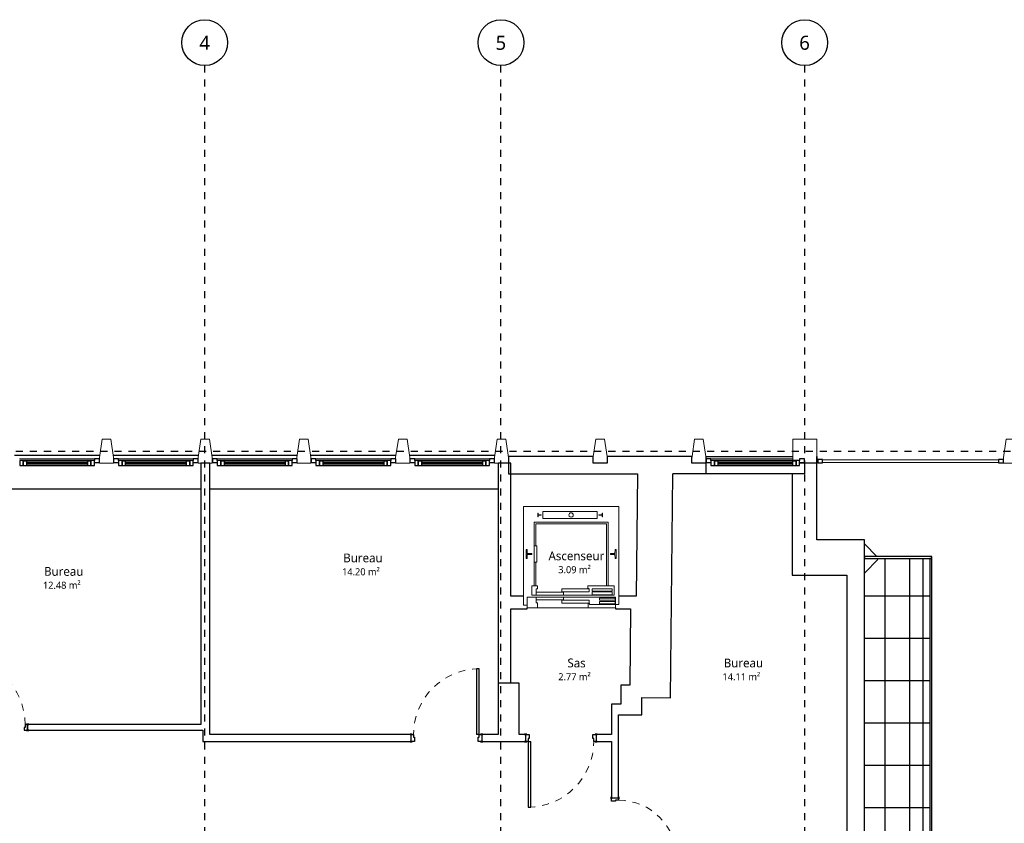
# Model space of a CAD drawing. Header units: metres. Extents: x -21.5 to 32.8, y -37.3 to -3.8.
# Tile 13 of 14: x 0.3 to 14.3, y -15.2 to -3.8. Entities that reach past the tile are written whole.
import ezdxf

# ---------------------------------------------------------------- set-up
doc = ezdxf.new("R2010")
doc.units = ezdxf.units.M
doc.linetypes.add('Ligne de quadrillage', pattern=[0.022225, 0.0127, -0.003175, 0.003175, -0.003175])
doc.linetypes.add('Tiret', pattern=[0.0025, 0.00125, -0.00125])
for name, color, linetype, lineweight in [('A-AREA-IDEN', 250, 'Continuous', 30), ('A-CLNG', 250, 'Continuous', 25), ('A-CLNG-PATT', 250, 'Continuous', 25), ('A-DOOR', 250, 'Continuous', 25), ('A-DOOR-FRAM', 250, 'Continuous', 25), ('A-GENM', 250, 'Continuous', 18), ('A-GLAZ', 250, 'Continuous', 25), ('A-GLAZ-CURT', 250, 'Continuous', 18), ('A-GLAZ-CWMG', 250, 'Continuous', 18), ('A-WALL', 250, 'Continuous', 25), ('I-WALL', 250, 'Continuous', 25), ('Q-SPCQ', 250, 'Continuous', 18), ('S-COLS', 250, 'Continuous', 18), ('S-GRID', 250, 'Continuous', 30), ('S-GRID-IDEN', 250, 'Continuous', 30)]:
    doc.layers.add(name, color=color, linetype=linetype, lineweight=lineweight)
doc.styles.add('Trebuchet MS', font='trebuc.ttf', dxfattribs={"height": 0.125})
doc.styles.add('Trebuchet MS_1', font='trebuc.ttf', dxfattribs={"height": 0.2})
doc.styles.add('Trebuchet MS_2', font='trebuc.ttf', dxfattribs={"height": 0.1})

# ---------------------------------------------------------------- blocks, each defined once
blk = doc.blocks.new('Poteaux porteurs 57 - Poteaux porteurs 1-516702-Niveau 1')
at = {"layer": 'S-COLS'}
for p, q in [((-10.941, -29.554), (-11.141, -29.554)), ((-11.141, -29.554), (-11.141, -29.635)), ((-10.941, -29.635), (-10.941, -29.554)), ((-11.141, -29.635), (-11.103, -29.894)), ((-10.98, -29.894), (-10.941, -29.635)), ((-11.103, -29.894), (-10.98, -29.894))]:
    blk.add_line(p, q, dxfattribs=at)
blk = doc.blocks.new('Poteaux porteurs 66 - Poteaux porteurs 1-517113-Niveau 1')
at = {"layer": 'S-COLS'}
for p, q in [((-10.941, -29.554), (-11.141, -29.554)), ((-11.141, -29.554), (-11.141, -29.635)), ((-10.941, -29.635), (-10.941, -29.554)), ((-11.141, -29.635), (-11.103, -29.894)), ((-10.98, -29.894), (-10.941, -29.635)), ((-11.103, -29.894), (-10.98, -29.894))]:
    blk.add_line(p, q, dxfattribs=at)
blk = doc.blocks.new('Poteaux porteurs 67 - Poteaux porteurs 1-517150-Niveau 1')
at = {"layer": 'S-COLS'}
for p, q in [((-10.941, -29.554), (-11.141, -29.554)), ((-11.141, -29.554), (-11.141, -29.635)), ((-10.941, -29.635), (-10.941, -29.554)), ((-11.141, -29.635), (-11.103, -29.894)), ((-10.98, -29.894), (-10.941, -29.635)), ((-11.103, -29.894), (-10.98, -29.894))]:
    blk.add_line(p, q, dxfattribs=at)
blk = doc.blocks.new('Poteaux porteurs 68 - Poteaux porteurs 1-517169-Niveau 1')
at = {"layer": 'S-COLS'}
for p, q in [((-10.941, -29.554), (-11.141, -29.554)), ((-11.141, -29.554), (-11.141, -29.635)), ((-10.941, -29.635), (-10.941, -29.554)), ((-11.141, -29.635), (-11.103, -29.894)), ((-10.98, -29.894), (-10.941, -29.635)), ((-11.103, -29.894), (-10.98, -29.894))]:
    blk.add_line(p, q, dxfattribs=at)
blk = doc.blocks.new('Poteaux porteurs 69 - Poteaux porteurs 1-517188-Niveau 1')
at = {"layer": 'S-COLS'}
for p, q in [((-10.941, -29.554), (-11.141, -29.554)), ((-11.141, -29.554), (-11.141, -29.635)), ((-10.941, -29.635), (-10.941, -29.554)), ((-11.141, -29.635), (-11.103, -29.894)), ((-10.98, -29.894), (-10.941, -29.635)), ((-11.103, -29.894), (-10.98, -29.894))]:
    blk.add_line(p, q, dxfattribs=at)
blk = doc.blocks.new('Poteaux porteurs 70 - Poteaux porteurs 1-517207-Niveau 1')
at = {"layer": 'S-COLS'}
for p, q in [((-10.941, -29.554), (-11.141, -29.554)), ((-11.141, -29.554), (-11.141, -29.635)), ((-10.941, -29.635), (-10.941, -29.554)), ((-11.141, -29.635), (-11.103, -29.894)), ((-10.98, -29.894), (-10.941, -29.635)), ((-11.103, -29.894), (-10.98, -29.894))]:
    blk.add_line(p, q, dxfattribs=at)
blk = doc.blocks.new('Poteaux porteurs 71 - Poteaux porteurs 1-517226-Niveau 1')
at = {"layer": 'S-COLS'}
for p, q in [((-10.941, -29.554), (-11.141, -29.554)), ((-11.141, -29.554), (-11.141, -29.635)), ((-10.941, -29.635), (-10.941, -29.554)), ((-11.141, -29.635), (-11.139, -29.649)), ((-11.139, -29.649), (-11.103, -29.894)), ((-10.98, -29.894), (-10.944, -29.649)), ((-10.944, -29.649), (-10.941, -29.635)), ((-11.103, -29.894), (-10.98, -29.894))]:
    blk.add_line(p, q, dxfattribs=at)
blk = doc.blocks.new('Poteaux porteurs 72 - Poteaux porteurs 1-517245-Niveau 1')
at = {"layer": 'S-COLS'}
for p, q in [((-10.941, -29.554), (-11.141, -29.554)), ((-11.141, -29.554), (-11.141, -29.635)), ((-10.941, -29.635), (-10.941, -29.554)), ((-11.141, -29.635), (-11.139, -29.649)), ((-11.139, -29.649), (-11.103, -29.894)), ((-10.98, -29.894), (-10.944, -29.649)), ((-10.944, -29.649), (-10.941, -29.635)), ((-11.103, -29.894), (-10.98, -29.894))]:
    blk.add_line(p, q, dxfattribs=at)
blk = doc.blocks.new('MR 1 Vantail - MR 1 Vantail-512961-Niveau 1')
at = {"layer": 'A-GLAZ'}
for p, q in [((-0.47, 0.027), (-0.53, 0.027)), ((-0.53, 0.027), (-0.53, -0.043)), ((-0.43, 0.017), (-0.48, 0.017)), ((-0.48, 0.017), (-0.48, -0.043)), ((-0.48, -0.043), (-0.48, 0.017)), ((-0.48, 0.017), (-0.47, 0.017)), ((0.47, 0.027), (-0.47, 0.027)), ((-0.47, 0.017), (-0.47, 0.027)), ((0.43, 0.017), (-0.43, 0.017)), ((-0.43, -0.043), (-0.43, 0.017)), ((0.48, 0.017), (0.43, 0.017)), ((0.43, 0.017), (0.43, -0.043)), ((0.47, 0.027), (0.47, 0.017)), ((0.53, 0.027), (0.47, 0.027)), ((0.47, 0.017), (0.48, 0.017)), ((0.48, -0.043), (0.48, 0.017)), ((0.48, 0.017), (0.48, -0.043)), ((0.53, -0.043), (0.53, 0.027)), ((-0.53, -0.043), (-0.48, -0.043)), ((-0.48, -0.043), (-0.43, -0.043)), ((0.43, -0.007), (-0.43, -0.007)), ((-0.43, -0.007), (-0.43, -0.019)), ((-0.43, -0.019), (0.43, -0.019)), ((-0.43, -0.043), (0.43, -0.043)), ((0.43, -0.019), (0.43, -0.007)), ((0.43, -0.043), (0.48, -0.043)), ((0.48, -0.043), (0.53, -0.043))]:
    blk.add_line(p, q, dxfattribs=at)
blk = doc.blocks.new('Meneau rectangulaire - 50 x 35-V7-Niveau 1')
at = {"layer": 'A-GLAZ-CWMG'}
blk.add_line((-11.211, -29.6), (-12.271, -29.6), dxfattribs=at)
blk = doc.blocks.new('Meneau rectangulaire - 50 x 35-509889-Niveau 1')
at = {"layer": 'A-GLAZ-CWMG', "lineweight": 25}
for p, q in [((-0.07, 0), (0, 0)), ((0, 0), (0, -0.05)), ((-0.07, -0.05), (-0.07, -0.027)), ((0, -0.05), (-0.07, -0.05))]:
    blk.add_line(p, q, dxfattribs=at)
blk = doc.blocks.new('Meneau rectangulaire - 50 x 35-512567-Niveau 1')
at = {"layer": 'A-GLAZ-CWMG', "lineweight": 25}
for p, q in [((0, 0), (-0.07, 0)), ((0, -0.05), (0, 0)), ((-0.07, -0.027), (-0.07, -0.05)), ((-0.07, -0.05), (0, -0.05))]:
    blk.add_line(p, q, dxfattribs=at)
blk = doc.blocks.new('MR 1 Vantail - MR 1 Vantail-559559-Niveau 1')
at = {"layer": 'A-GLAZ'}
for p, q in [((-0.568, 0.027), (-0.628, 0.027)), ((-0.628, 0.027), (-0.628, -0.043)), ((-0.528, 0.017), (-0.578, 0.017)), ((-0.578, 0.017), (-0.578, -0.043)), ((-0.578, -0.043), (-0.578, 0.017)), ((-0.578, 0.017), (-0.568, 0.017)), ((0.568, 0.027), (-0.568, 0.027)), ((-0.568, 0.017), (-0.568, 0.027)), ((0.528, 0.017), (-0.528, 0.017)), ((-0.528, -0.043), (-0.528, 0.017)), ((0.578, 0.017), (0.528, 0.017)), ((0.528, 0.017), (0.528, -0.043)), ((0.568, 0.027), (0.568, 0.017)), ((0.628, 0.027), (0.568, 0.027)), ((0.568, 0.017), (0.578, 0.017)), ((0.578, -0.043), (0.578, 0.017)), ((0.578, 0.017), (0.578, -0.043)), ((0.628, -0.043), (0.628, 0.027)), ((-0.628, -0.043), (-0.578, -0.043)), ((-0.578, -0.043), (-0.528, -0.043)), ((0.528, -0.007), (-0.528, -0.007)), ((-0.528, -0.007), (-0.528, -0.019)), ((-0.528, -0.019), (0.528, -0.019)), ((-0.528, -0.043), (0.528, -0.043)), ((0.528, -0.019), (0.528, -0.007)), ((0.528, -0.043), (0.578, -0.043)), ((0.578, -0.043), (0.628, -0.043))]:
    blk.add_line(p, q, dxfattribs=at)
blk = doc.blocks.new('Meneau rectangulaire - 50 x 35-559560-Niveau 1')
at = {"layer": 'A-GLAZ-CWMG'}
blk.add_line((10.148, -10.025), (11.307, -10.025), dxfattribs=at)
blk = doc.blocks.new('Panneau système - Vitré-520142-Niveau 1')
at = {"layer": 'A-GLAZ-CURT'}
for p, q in [((1.246, 0.045), (-1.246, 0.045)), ((-1.246, 0.045), (-1.246, 0.005)), ((-1.246, 0.005), (1.246, 0.005)), ((1.246, 0.005), (1.246, 0.045))]:
    blk.add_line(p, q, dxfattribs=at)
blk = doc.blocks.new('Meneau rectangulaire - 50 x 35-520113-Niveau 1')
at = {"layer": 'A-GLAZ-CWMG', "lineweight": 25}
for p, q in [((0, 0), (-0.07, 0)), ((-0.07, 0), (-0.07, -0.05)), ((0, -0.05), (0, 0)), ((-0.07, -0.05), (0, -0.05))]:
    blk.add_line(p, q, dxfattribs=at)
blk = doc.blocks.new('Meneau rectangulaire - 50 x 35-520114-Niveau 1')
at = {"layer": 'A-GLAZ-CWMG', "lineweight": 25}
for p, q in [((-0.07, 0), (0, 0)), ((-0.07, -0.05), (-0.07, 0)), ((0, 0), (0, -0.05)), ((0, -0.05), (-0.07, -0.05))]:
    blk.add_line(p, q, dxfattribs=at)
blk = doc.blocks.new('Int_ Simple - PP0_93x2_04-549876-Niveau 1')
at = {"layer": 'A-DOOR', "lineweight": 35}
for p, q in [((-0.52, 0.045), (-0.55, 0.045)), ((-0.55, 0.045), (-0.55, 0.04)), ((-0.55, 0.04), (-0.52, 0.04)), ((-0.52, 0.04), (-0.52, 0.045)), ((0.48, 0.045), (0.45, 0.045)), ((0.45, 0.045), (0.45, 0.04)), ((0.45, 0.04), (0.48, 0.04)), ((0.48, 0.04), (0.48, 0.045)), ((-0.52, -0.04), (-0.55, -0.04)), ((-0.55, -0.04), (-0.55, -0.045)), ((-0.55, -0.045), (-0.52, -0.045)), ((-0.52, -0.045), (-0.52, -0.04)), ((0.48, -0.04), (0.45, -0.04)), ((0.45, -0.04), (0.45, -0.045)), ((0.45, -0.045), (0.48, -0.045)), ((0.48, -0.045), (0.48, -0.04))]:
    blk.add_line(p, q, dxfattribs=at)
at = {"layer": 'A-DOOR'}
for p, q in [((0.43, -0.04), (0.39, -0.04)), ((0.39, -0.97), (0.39, -0.04)), ((0.43, -0.04), (0.43, -0.97)), ((0.43, -0.97), (0.39, -0.97))]:
    blk.add_line(p, q, dxfattribs=at)
at = {"layer": 'A-DOOR', "linetype": 'Tiret', "lineweight": 18}
blk.add_arc((0.43, -0.04), 0.93, 180, 270, dxfattribs=at)
at = {"layer": 'A-DOOR-FRAM'}
for p, q in [((-0.535, 0.04), (-0.535, -0.04)), ((-0.485, 0.04), (-0.535, 0.04)), ((-0.5, -0.04), (-0.5, 0)), ((-0.5, 0), (-0.485, 0)), ((-0.485, 0), (-0.485, 0.04)), ((0.465, 0.04), (0.415, 0.04)), ((0.415, 0.04), (0.415, 0)), ((0.415, 0), (0.43, 0)), ((0.43, 0), (0.43, -0.04)), ((0.465, -0.04), (0.465, 0.04)), ((-0.535, -0.04), (-0.5, -0.04)), ((0.43, -0.04), (0.465, -0.04))]:
    blk.add_line(p, q, dxfattribs=at)
blk = doc.blocks.new('Int_ Simple - PP0_93x2_04-549555-Niveau 1')
at = {"layer": 'A-DOOR'}
for p, q in [((0.43, 0.98), (0.39, 0.98)), ((0.39, 0.98), (0.39, 0.05)), ((0.43, 0.05), (0.43, 0.98)), ((0.43, 0.05), (0.39, 0.05))]:
    blk.add_line(p, q, dxfattribs=at)
at = {"layer": 'A-DOOR', "lineweight": 35}
for p, q in [((-0.55, 0.05), (-0.55, 0.055)), ((-0.55, 0.055), (-0.52, 0.055)), ((-0.52, 0.05), (-0.55, 0.05)), ((-0.52, 0.055), (-0.52, 0.05)), ((0.45, 0.05), (0.45, 0.055)), ((0.45, 0.055), (0.48, 0.055)), ((0.48, 0.05), (0.45, 0.05)), ((0.48, 0.055), (0.48, 0.05)), ((-0.55, -0.055), (-0.55, -0.05)), ((-0.55, -0.05), (-0.52, -0.05)), ((-0.52, -0.055), (-0.55, -0.055)), ((-0.52, -0.05), (-0.52, -0.055)), ((0.45, -0.055), (0.45, -0.05)), ((0.45, -0.05), (0.48, -0.05)), ((0.48, -0.055), (0.45, -0.055)), ((0.48, -0.05), (0.48, -0.055))]:
    blk.add_line(p, q, dxfattribs=at)
at = {"layer": 'A-DOOR', "linetype": 'Tiret', "lineweight": 18}
blk.add_arc((0.43, 0.05), 0.93, 90, 180, dxfattribs=at)
at = {"layer": 'A-DOOR-FRAM'}
for p, q in [((-0.535, 0.05), (-0.5, 0.05)), ((-0.535, -0.05), (-0.535, 0.05)), ((-0.5, 0.05), (-0.5, 0.01)), ((-0.5, 0.01), (-0.485, 0.01)), ((-0.485, 0.01), (-0.485, -0.05)), ((0.415, 0.01), (0.43, 0.01)), ((0.415, -0.05), (0.415, 0.01)), ((0.43, 0.05), (0.465, 0.05)), ((0.43, 0.01), (0.43, 0.05)), ((0.465, 0.05), (0.465, -0.05)), ((-0.485, -0.05), (-0.535, -0.05)), ((0.465, -0.05), (0.415, -0.05))]:
    blk.add_line(p, q, dxfattribs=at)
blk = doc.blocks.new('Ascenseur 4 personnes - Mur - 1000 x 880mm-299263-Niveau 1')
at = {"layer": 'Q-SPCQ'}
for p, q in [((-0.55, 0.03), (-0.55, -1.36)), ((-0.55, 0.03), (-0.505, 0.03)), ((0.75, 0.075), (-0.505, 0.075)), ((-0.505, 0.03), (-0.505, 0.075)), ((-0.505, 0.075), (-0.115, 0.075)), ((-0.136, 0.03), (-0.505, 0.03)), ((-0.136, 0.03), (-0.505, 0.03)), ((-0.505, 0.03), (-0.505, -0.075)), ((-0.5, 0.019), (-0.278, 0.019)), ((-0.5, -0.016), (-0.5, 0.019)), ((-0.278, -0.016), (-0.278, 0.019)), ((-0.136, 0.014), (-0.136, 0.03)), ((-0.136, 0.014), (-0.136, 0.03)), ((-0.115, 0.014), (-0.136, 0.014)), ((-0.115, 0.014), (-0.136, 0.014)), ((-0.129, -0.031), (-0.129, 0.008)), ((-0.129, 0.008), (0.257, 0.008)), ((-0.115, 0.014), (-0.115, 0.075)), ((-0.115, 0.075), (-0.115, 0.014)), ((0.257, 0.008), (0.257, -0.031)), ((0.6, 0.005), (0.6, 0.075)), ((0.75, 0.075), (0.6, 0.075)), ((0.6, 0.075), (0.6, 0.005)), ((0.6, 0.005), (0.6, 0.075)), ((0.6, 0.005), (0.621, 0.005)), ((0.6, 0.005), (0.621, 0.005)), ((0.621, 0.005), (0.6, 0.005)), ((0.621, 0.005), (0.621, -0.075)), ((0.621, 0.005), (0.621, -0.075)), ((0.621, -0.075), (0.621, 0.005)), ((0.75, 0.04), (0.75, 0.075)), ((0.75, -0.075), (0.75, 0.075)), ((0.8, 0.04), (0.75, 0.04)), ((0.8, -1.36), (0.8, 0.04)), ((-0.505, -0.075), (0.235, -0.075)), ((-0.278, -0.016), (-0.5, -0.016)), ((-0.5, -0.032), (-0.278, -0.032)), ((-0.5, -0.062), (-0.5, -0.032)), ((-0.278, -0.062), (-0.5, -0.062)), ((-0.486, -0.235), (-0.486, -0.105)), ((-0.486, -0.105), (0.235, -0.105)), ((-0.458, -0.109), (-0.458, -0.15)), ((-0.173, -0.109), (-0.458, -0.109)), ((-0.278, -0.062), (-0.278, -0.032)), ((-0.173, -0.15), (-0.173, -0.109)), ((0.257, -0.031), (-0.129, -0.031)), ((0.235, -0.036), (0.235, -0.075)), ((0.621, -0.036), (0.235, -0.036)), ((0.235, -0.075), (0.621, -0.075)), ((0.235, -0.105), (0.235, -0.144)), ((0.621, -0.105), (0.235, -0.105)), ((0.621, -0.075), (0.75, -0.075)), ((0.621, -0.075), (0.75, -0.075)), ((0.681, -0.105), (0.621, -0.105)), ((0.621, -0.105), (0.621, -0.193)), ((0.681, -0.235), (0.681, -0.105)), ((-0.11, -0.235), (-0.486, -0.235)), ((-0.458, -0.15), (-0.173, -0.15)), ((-0.458, -0.162), (-0.458, -0.194)), ((-0.173, -0.162), (-0.458, -0.162)), ((-0.458, -0.194), (-0.173, -0.194)), ((-0.4, -0.235), (-0.4, -1.14)), ((-0.375, -0.235), (-0.375, -1.115)), ((-0.173, -0.162), (-0.173, -0.194)), ((-0.133, -0.197), (-0.11, -0.197)), ((-0.129, -0.149), (-0.129, -0.191)), ((0.257, -0.149), (-0.129, -0.149)), ((-0.129, -0.191), (0.257, -0.191)), ((-0.11, -0.197), (-0.11, -0.235)), ((0.235, -0.144), (0.621, -0.144)), ((0.257, -0.191), (0.257, -0.149)), ((0.6, -0.193), (0.6, -0.235)), ((0.621, -0.193), (0.6, -0.193)), ((0.6, -0.235), (0.681, -0.235)), ((0.625, -0.573), (0.625, -0.235)), ((0.65, -1.14), (0.65, -0.235)), ((-0.5, -0.624), (-0.513, -0.624)), ((-0.513, -0.624), (-0.513, -0.751)), ((-0.497, -0.681), (-0.5, -0.624)), ((-0.5, -0.751), (-0.497, -0.694)), ((-0.432, -0.681), (-0.497, -0.681)), ((-0.497, -0.694), (-0.432, -0.694)), ((-0.432, -0.694), (-0.432, -0.681)), ((0.61, -0.573), (0.61, -0.803)), ((0.65, -0.573), (0.61, -0.573)), ((0.747, -0.681), (0.682, -0.681)), ((0.682, -0.681), (0.682, -0.694)), ((0.682, -0.694), (0.747, -0.694)), ((0.75, -0.624), (0.747, -0.681)), ((0.747, -0.694), (0.75, -0.751)), ((0.763, -0.624), (0.75, -0.624)), ((0.763, -0.751), (0.763, -0.624)), ((-0.513, -0.751), (-0.5, -0.751)), ((0.61, -0.803), (0.65, -0.803)), ((0.625, -1.115), (0.625, -0.803)), ((0.75, -0.751), (0.763, -0.751)), ((-0.375, -1.115), (0.625, -1.115)), ((-0.4, -1.14), (0.65, -1.14)), ((-0.314, -1.215), (-0.32, -1.215)), ((-0.32, -1.215), (-0.32, -1.265)), ((-0.32, -1.215), (-0.32, -1.265)), ((-0.314, -1.215), (-0.32, -1.215)), ((-0.314, -1.237), (-0.314, -1.215)), ((-0.314, -1.237), (-0.314, -1.215)), ((-0.27, -1.237), (-0.314, -1.237)), ((-0.27, -1.237), (-0.314, -1.237)), ((-0.314, -1.265), (-0.314, -1.243)), ((-0.314, -1.243), (-0.27, -1.243)), ((-0.314, -1.243), (-0.27, -1.243)), ((-0.314, -1.265), (-0.314, -1.243)), ((-0.27, -1.243), (-0.27, -1.237)), ((-0.27, -1.243), (-0.27, -1.237)), ((0.525, -1.19), (-0.245, -1.19)), ((-0.245, -1.19), (-0.245, -1.29)), ((-0.245, -1.19), (-0.245, -1.29)), ((0.525, -1.19), (-0.245, -1.19)), ((0.525, -1.29), (0.525, -1.19)), ((0.525, -1.29), (0.525, -1.19)), ((0.593, -1.237), (0.55, -1.237)), ((0.55, -1.237), (0.55, -1.243)), ((0.55, -1.237), (0.593, -1.237)), ((0.55, -1.243), (0.55, -1.237)), ((0.55, -1.243), (0.593, -1.243)), ((0.593, -1.243), (0.55, -1.243)), ((0.599, -1.215), (0.593, -1.215)), ((0.593, -1.215), (0.593, -1.237)), ((0.593, -1.215), (0.599, -1.215)), ((0.593, -1.237), (0.593, -1.215)), ((0.593, -1.243), (0.593, -1.265)), ((0.593, -1.265), (0.593, -1.243)), ((0.599, -1.265), (0.599, -1.215)), ((0.599, -1.215), (0.599, -1.265)), ((-0.55, -1.36), (0.8, -1.36)), ((-0.32, -1.265), (-0.314, -1.265)), ((-0.32, -1.265), (-0.314, -1.265)), ((-0.245, -1.29), (0.525, -1.29)), ((-0.245, -1.29), (0.525, -1.29)), ((0.593, -1.265), (0.599, -1.265)), ((0.599, -1.265), (0.593, -1.265))]:
    blk.add_line(p, q, dxfattribs=at)
for start, end in [(360, 180), (180, 360)]:
    blk.add_arc((0.125, -1.24), 0.0312, start, end, dxfattribs=at)
blk = doc.blocks.new('Int_ Simple - PP _0_83m x 2_04m_-299284-Niveau 1')
at = {"layer": 'A-DOOR'}
for p, q in [((0.38, 0.88), (0.34, 0.88)), ((0.34, 0.88), (0.34, 0.05)), ((0.38, 0.05), (0.38, 0.88)), ((0.38, 0.05), (0.34, 0.05))]:
    blk.add_line(p, q, dxfattribs=at)
at = {"layer": 'A-DOOR', "lineweight": 35}
for p, q in [((-0.5, 0.05), (-0.5, 0.055)), ((-0.5, 0.055), (-0.47, 0.055)), ((-0.47, 0.05), (-0.5, 0.05)), ((-0.47, 0.055), (-0.47, 0.05)), ((0.4, 0.05), (0.4, 0.055)), ((0.4, 0.055), (0.43, 0.055)), ((0.43, 0.05), (0.4, 0.05)), ((0.43, 0.055), (0.43, 0.05)), ((-0.5, -0.055), (-0.5, -0.05)), ((-0.5, -0.05), (-0.47, -0.05)), ((-0.47, -0.055), (-0.5, -0.055)), ((-0.47, -0.05), (-0.47, -0.055)), ((0.4, -0.055), (0.4, -0.05)), ((0.4, -0.05), (0.43, -0.05)), ((0.43, -0.055), (0.4, -0.055)), ((0.43, -0.05), (0.43, -0.055))]:
    blk.add_line(p, q, dxfattribs=at)
at = {"layer": 'A-DOOR', "linetype": 'Tiret', "lineweight": 18}
blk.add_arc((0.38, 0.05), 0.83, 90, 180, dxfattribs=at)
at = {"layer": 'A-DOOR-FRAM'}
for p, q in [((-0.485, 0.05), (-0.45, 0.05)), ((-0.485, -0.05), (-0.485, 0.05)), ((-0.45, 0.05), (-0.45, 0.01)), ((-0.45, 0.01), (-0.435, 0.01)), ((-0.435, 0.01), (-0.435, -0.05)), ((0.365, 0.01), (0.38, 0.01)), ((0.365, -0.05), (0.365, 0.01)), ((0.38, 0.05), (0.415, 0.05)), ((0.38, 0.01), (0.38, 0.05)), ((0.415, 0.05), (0.415, -0.05)), ((-0.435, -0.05), (-0.485, -0.05)), ((0.415, -0.05), (0.365, -0.05))]:
    blk.add_line(p, q, dxfattribs=at)
blk = doc.blocks.new('décoration5 - décoration-622849-Niveau 1')
at = {"layer": 'A-GENM'}
for p, q in [((20.38, -28.183), (20.206, -28.008)), ((20.206, -28.416), (20.394, -28.227))]:
    blk.add_line(p, q, dxfattribs=at)
blk = doc.blocks.new('Plafonds 2 - Plafonds 2-623258-Niveau 1')
at = {"layer": 'A-CLNG-PATT'}
h = blk.add_hatch(dxfattribs=at)
h.set_pattern_fill('FP_7', color=256, style=0, pattern_type=2)
h.set_pattern_definition([(270, (12.168, -22.168), (0.451, 3e-17), []), (0, (12.168, -22.168), (0, 0.6), [])])
h.paths.add_polyline_path([(12.963, -28.388), (12.963, -11.436), (12.515, -11.436), (12.515, -11.454), (12.326, -11.642), (12.326, -15.4), (12.515, -15.588), (12.515, -15.637), (12.326, -15.826), (12.326, -19.611), (12.515, -19.8), (12.515, -19.849), (12.326, -20.038), (12.326, -23.783), (12.515, -23.971), (12.515, -24.021), (12.326, -24.209), (12.326, -28.002), (12.515, -28.191), (12.515, -28.24), (12.367, -28.388), (12.515, -28.388)])
h = blk.add_hatch(dxfattribs=at)
h.set_pattern_fill('FP_6', color=256, style=0, pattern_type=2)
h.set_pattern_definition([(180, (15.558, -22.168), (-7e-17, -0.6), []), (270, (15.558, -22.168), (0.6, 4e-17), [])])
h.paths.add_polyline_path([(13.249, -28.388), (13.249, -11.436), (12.963, -11.436), (12.963, -28.388), (13.096, -28.388)])
at = {"layer": 'A-CLNG'}
for p, q in [((13.279, -11.409), (12.326, -11.409)), ((12.326, -11.409), (12.326, -11.436)), ((12.326, -11.436), (13.279, -11.436)), ((12.963, -11.436), (12.963, -28.388)), ((13.279, -11.436), (13.249, -11.436)), ((13.249, -11.436), (13.249, -28.388)), ((13.279, -11.436), (13.279, -11.409)), ((13.279, -28.388), (13.279, -11.436))]:
    blk.add_line(p, q, dxfattribs=at)
blk = doc.blocks.new('Quadrillage - Extrémité de la ligne de quadrillage - Cercle-4360-Niveau 1')
at = {"layer": 'S-GRID-IDEN'}
blk.add_circle((0, 0), 0.0065, dxfattribs=at)

msp = doc.modelspace()

# ---------------------------------------------------------------- linework, layer by layer
at = {"layer": 'A-WALL'}
for p, q in [((0.273, -9.975), (1.482, -9.975)), ((1.673, -9.975), (2.882, -9.975)), ((3.073, -9.975), (4.282, -9.975)), ((4.473, -9.975), (5.682, -9.975)), ((5.873, -9.975), (7.082, -9.975)), ((8.48, -9.99), (7.278, -9.99)), ((7.278, -9.99), (7.278, -10.24)), ((8.478, -10.005), (8.48, -9.99)), ((8.478, -10.086), (8.478, -10.005)), ((9.88, -9.99), (8.675, -9.99)), ((8.675, -9.99), (8.678, -10.005)), ((8.678, -10.005), (8.678, -10.086)), ((9.878, -10.005), (9.88, -9.99)), ((9.878, -10.086), (9.878, -10.005)), ((10.075, -9.99), (10.078, -10.005)), ((10.075, -9.99), (11.307, -9.99)), ((10.078, -10.005), (10.078, -9.99)), ((11.648, -9.99), (11.647, -9.99)), ((11.647, -9.99), (11.647, -10.085)), ((11.648, -10.24), (11.648, -9.99)), ((8.678, -10.086), (8.478, -10.086)), ((10.078, -10.086), (9.878, -10.086)), ((10.078, -10.24), (10.078, -10.086)), ((11.473, -10.085), (11.473, -10.24)), ((11.647, -10.085), (11.473, -10.085)), ((7.278, -10.24), (9.105, -10.24)), ((11.298, -10.24), (9.605, -10.24)), ((2.914, -10.455), (-1.167, -10.455)), ((7.129, -10.455), (3.044, -10.455))]:
    msp.add_line(p, q, dxfattribs=at)
at = {"layer": 'I-WALL'}
for p, q in [((3.044, -10.086), (2.914, -10.086)), ((2.914, -10.086), (2.914, -13.791)), ((3.044, -13.931), (3.044, -10.086)), ((7.129, -10.086), (7.129, -13.931)), ((7.309, -10.086), (7.129, -10.086)), ((7.309, -11.971), (7.309, -10.086)), ((9.105, -10.24), (9.088, -11.971)), ((9.574, -13.413), (9.605, -10.24)), ((11.473, -10.24), (11.298, -10.24)), ((11.298, -10.24), (11.298, -11.674)), ((11.648, -11.174), (11.648, -10.24)), ((12.326, -11.174), (11.648, -11.174)), ((12.326, -28.161), (12.326, -11.174)), ((11.298, -11.674), (12.076, -11.674)), ((12.076, -11.674), (12.076, -15.441)), ((7.49, -11.971), (7.309, -11.971)), ((9.088, -11.971), (8.84, -11.971)), ((7.54, -12.151), (7.54, -12.136)), ((8.795, -12.136), (8.795, -12.151)), ((7.309, -13.203), (7.309, -12.151)), ((7.309, -12.151), (7.54, -12.151)), ((8.795, -12.151), (9.006, -12.151)), ((9.006, -12.151), (8.996, -13.232)), ((7.429, -13.203), (7.129, -13.203)), ((7.429, -13.931), (7.429, -13.203)), ((8.996, -13.232), (8.869, -13.232)), ((8.869, -13.232), (8.869, -13.502)), ((8.736, -13.502), (8.736, -13.931)), ((8.869, -13.502), (8.736, -13.502)), ((9.169, -13.652), (9.169, -13.409)), ((9.169, -13.409), (9.574, -13.413)), ((8.836, -14.829), (8.836, -13.652)), ((8.836, -13.652), (9.169, -13.652)), ((2.914, -13.791), (0.46, -13.791)), ((0.46, -13.791), (0.46, -13.871)), ((0.46, -13.871), (2.944, -13.871)), ((2.944, -13.871), (2.944, -14.031)), ((5.897, -13.931), (3.044, -13.931)), ((5.897, -14.031), (5.897, -13.931)), ((7.129, -13.931), (6.897, -13.931)), ((6.897, -13.931), (6.897, -14.031)), ((7.521, -13.931), (7.429, -13.931)), ((7.521, -14.031), (7.521, -13.931)), ((8.736, -13.931), (8.521, -13.931)), ((8.521, -13.931), (8.521, -14.031)), ((2.944, -14.031), (5.897, -14.031)), ((6.897, -14.031), (7.521, -14.031)), ((8.521, -14.031), (8.736, -14.031)), ((8.736, -14.031), (8.736, -14.829)), ((8.736, -14.829), (8.836, -14.829))]:
    msp.add_line(p, q, dxfattribs=at)
at = {"layer": 'S-COLS'}
for p, q in [((11.647, -9.745), (11.307, -9.745)), ((11.307, -9.745), (11.307, -10.048)), ((11.647, -9.99), (11.647, -9.745)), ((11.647, -10.085), (11.647, -9.99)), ((11.403, -10.085), (11.473, -10.085)), ((11.473, -10.085), (11.647, -10.085))]:
    msp.add_line(p, q, dxfattribs=at)
at = {"layer": 'S-GRID', "linetype": 'Ligne de quadrillage'}
for p, q in [((2.971, -37.347), (2.971, -4.451)), ((7.171, -37.347), (7.171, -4.451)), ((11.477, -37.347), (11.477, -4.451)), ((-21.508, -9.915), (32.124, -9.915))]:
    msp.add_line(p, q, dxfattribs=at)

# ---------------------------------------------------------------- block references
at = {"layer": 'A-CLNG'}
msp.add_blockref('Plafonds 2 - Plafonds 2-623258-Niveau 1', (0, 0), dxfattribs=at)
at = {"layer": 'A-DOOR'}
for name, p, rotation in [('Int_ Simple - PP0_93x2_04-549876-Niveau 1', (-0.075, -13.831), 180), ('Int_ Simple - PP0_93x2_04-549555-Niveau 1', (7.986, -13.981), 180), ('Int_ Simple - PP _0_83m x 2_04m_-299284-Niveau 1', (8.786, -15.314), 269.9999999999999)]:
    msp.add_blockref(name, p, dxfattribs=dict(at, rotation=rotation))
msp.add_blockref('Int_ Simple - PP0_93x2_04-549555-Niveau 1', (6.432, -13.981), dxfattribs=at)
at = {"layer": 'A-GENM'}
msp.add_blockref('décoration5 - décoration-622849-Niveau 1', (-7.879, 16.774), dxfattribs=at)
at = {"layer": 'A-GLAZ'}
for name, p in [('MR 1 Vantail - MR 1 Vantail-512961-Niveau 1', (0.878, -10.075)), ('MR 1 Vantail - MR 1 Vantail-512961-Niveau 1', (2.278, -10.075)), ('MR 1 Vantail - MR 1 Vantail-512961-Niveau 1', (3.679, -10.075)), ('MR 1 Vantail - MR 1 Vantail-512961-Niveau 1', (5.078, -10.075)), ('MR 1 Vantail - MR 1 Vantail-512961-Niveau 1', (6.478, -10.075)), ('MR 1 Vantail - MR 1 Vantail-559559-Niveau 1', (10.776, -10.075))]:
    msp.add_blockref(name, p, dxfattribs=at)
at = {"layer": 'A-GLAZ-CURT', "rotation": 180}
msp.add_blockref('Panneau système - Vitré-520142-Niveau 1', (12.977, -10.033), dxfattribs=at)
at = {"layer": 'A-GLAZ-CWMG', "rotation": 180}
for name, p in [('Meneau rectangulaire - 50 x 35-V7-Niveau 1', (-10.864, -39.625)), ('Meneau rectangulaire - 50 x 35-512567-Niveau 1', (1.678, -10.075)), ('Meneau rectangulaire - 50 x 35-V7-Niveau 1', (-9.464, -39.625)), ('Meneau rectangulaire - 50 x 35-512567-Niveau 1', (3.079, -10.075)), ('Meneau rectangulaire - 50 x 35-V7-Niveau 1', (-8.063, -39.625)), ('Meneau rectangulaire - 50 x 35-512567-Niveau 1', (4.478, -10.075)), ('Meneau rectangulaire - 50 x 35-V7-Niveau 1', (-6.664, -39.625)), ('Meneau rectangulaire - 50 x 35-512567-Niveau 1', (5.878, -10.075)), ('Meneau rectangulaire - 50 x 35-V7-Niveau 1', (-5.264, -39.625)), ('Meneau rectangulaire - 50 x 35-512567-Niveau 1', (10.078, -10.075))]:
    msp.add_blockref(name, p, dxfattribs=at)
at = {"layer": 'A-GLAZ-CWMG', "extrusion": (0, 0, -1), "rotation": 180}
for p in [(-1.478, -10.075), (-2.878, -10.075), (-4.279, -10.075), (-5.678, -10.075), (-7.078, -10.075), (-11.473, -10.075)]:
    msp.add_blockref('Meneau rectangulaire - 50 x 35-509889-Niveau 1', p, dxfattribs=at)
at = {"layer": 'A-GLAZ-CWMG'}
for name, p in [('Meneau rectangulaire - 50 x 35-559560-Niveau 1', (0, 0)), ('Meneau rectangulaire - 50 x 35-520113-Niveau 1', (14.293, -10.033))]:
    msp.add_blockref(name, p, dxfattribs=at)
at = {"layer": 'A-GLAZ-CWMG', "extrusion": (0, 0, -1)}
msp.add_blockref('Meneau rectangulaire - 50 x 35-520114-Niveau 1', (-11.661, -10.033), dxfattribs=at)
at = {"layer": 'Q-SPCQ', "rotation": 180}
msp.add_blockref('Ascenseur 4 personnes - Mur - 1000 x 880mm-299263-Niveau 1', (8.29, -12.061), dxfattribs=at)
at = {"layer": 'S-COLS', "rotation": 180}
for name, p in [('Poteaux porteurs 66 - Poteaux porteurs 1-517113-Niveau 1', (-9.464, -39.64)), ('Poteaux porteurs 67 - Poteaux porteurs 1-517150-Niveau 1', (-8.064, -39.64)), ('Poteaux porteurs 68 - Poteaux porteurs 1-517169-Niveau 1', (-6.664, -39.64)), ('Poteaux porteurs 69 - Poteaux porteurs 1-517188-Niveau 1', (-5.264, -39.64)), ('Poteaux porteurs 70 - Poteaux porteurs 1-517207-Niveau 1', (-3.864, -39.64)), ('Poteaux porteurs 71 - Poteaux porteurs 1-517226-Niveau 1', (-2.464, -39.64)), ('Poteaux porteurs 72 - Poteaux porteurs 1-517245-Niveau 1', (-1.064, -39.64)), ('Poteaux porteurs 57 - Poteaux porteurs 1-516702-Niveau 1', (3.352, -39.64))]:
    msp.add_blockref(name, p, dxfattribs=at)
at = {"layer": 'S-GRID-IDEN', "xscale": 49.99999999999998, "yscale": 49.99999999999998, "zscale": 49.99999999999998}
for p in [(2.971, -4.126), (7.171, -4.126), (11.477, -4.126)]:
    msp.add_blockref('Quadrillage - Extrémité de la ligne de quadrillage - Cercle-4360-Niveau 1', p, dxfattribs=at)

# ---------------------------------------------------------------- texts
at = {"layer": 'A-AREA-IDEN', "attachment_point": 1}
for s, insert, char_height, width, style in [('Bureau', (4.935, -11.367), 0.125, 0.6654, 'Trebuchet MS'), ('Ascenseur', (7.845, -11.338), 0.125, 0.94599, 'Trebuchet MS'), ('Bureau', (0.693, -11.558), 0.125, 0.6654, 'Trebuchet MS'), ('14.20 m²', (4.918, -11.576), 0.1, 0.70548, 'Trebuchet MS_2'), ('3.09 m²', (7.983, -11.546), 0.1, 0.61329, 'Trebuchet MS_2'), ('12.48 m²', (0.677, -11.767), 0.1, 0.70548, 'Trebuchet MS_2'), ('Sas', (8.113, -12.856), 0.125, 0.29662, 'Trebuchet MS'), ('Bureau', (10.329, -12.856), 0.125, 0.6654, 'Trebuchet MS'), ('2.77 m²', (7.983, -13.064), 0.1, 0.61329, 'Trebuchet MS_2'), ('14.11 m²', (10.312, -13.064), 0.1, 0.70548, 'Trebuchet MS_2')]:
    msp.add_mtext(s, dxfattribs=dict(at, insert=insert, char_height=char_height, width=width, style=style))
at = {"layer": 'S-GRID-IDEN', "char_height": 0.2, "width": 0.18038, "attachment_point": 1, "style": 'Trebuchet MS_1'}
for s, insert in [('4', (2.895, -4.028)), ('5', (7.095, -4.028)), ('6', (11.4, -4.028))]:
    msp.add_mtext(s, dxfattribs=dict(at, insert=insert))

doc.saveas('drawing.dxf')
